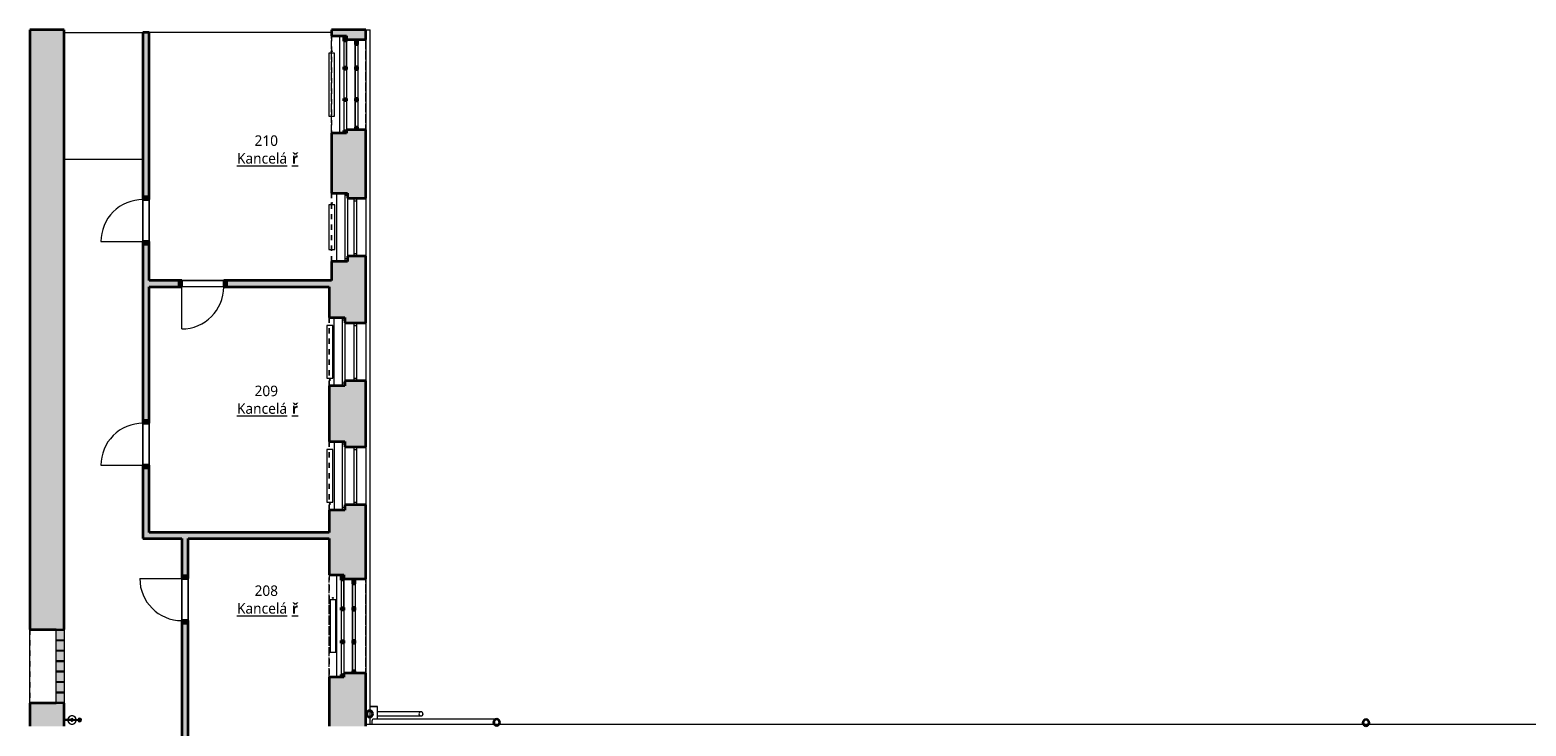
# Model space of a CAD drawing. Header units: metres. Extents: x -0.2 to 46.9, y -1.3 to 28.
# Tile 16 of 29: x -0.2 to 28.2, y 14.8 to 28. Entities that reach past the tile are written whole.
import ezdxf

# ---------------------------------------------------------------- set-up
doc = ezdxf.new("R2010")
doc.units = ezdxf.units.M
doc.linetypes.add('AV - Cerch_ 1 tecka 4mm', pattern=[0.006, 0.004, -0.001, 0, -0.001])
doc.layers.add('AV-MISTNOSTI', color=5, linetype='Continuous', lineweight=5, true_color=0x0000ff)
for name, color, linetype, lineweight in [('AV-SRAFY', 7, 'Continuous', 35), ('AV-STAVBA', 7, 'Continuous', 18), ('AV-VYBAVENI', 7, 'Continuous', 18)]:
    doc.layers.add(name, color=color, linetype=linetype, lineweight=lineweight)
doc.styles.add('Trebuchet MS_B', font='trebuc.ttf', dxfattribs={"height": 0.2})

# ---------------------------------------------------------------- blocks, each defined once
blk = doc.blocks.new('DO_1-P_Obl__členěné_1111_nadsvětlík - 800x2020_100-975161-2NP')
at = {"layer": 'AV-STAVBA', "color": 254, "true_color": 0xcccccc}
for p, q in [((-0.404, 0.73), (-0.404, -0.07)), ((-0.454, -0.19), (-0.404, -0.19)), ((-0.404, -0.07), (0.396, -0.07)), ((-0.404, -0.19), (-0.404, -0.07)), ((-0.404, -0.19), (0.396, -0.19)), ((0.396, -0.19), (0.396, -0.07)), ((0.396, -0.07), (0.396, -0.19)), ((0.396, -0.19), (0.446, -0.19))]:
    blk.add_line(p, q, dxfattribs=at)
at = {"layer": 'AV-STAVBA', "color": 254, "lineweight": 35, "true_color": 0xcccccc}
for p, q in [((-0.404, -0.07), (-0.454, -0.07)), ((-0.454, -0.07), (-0.454, -0.19)), ((-0.454, -0.19), (-0.404, -0.19)), ((-0.404, -0.19), (-0.404, -0.07)), ((0.446, -0.07), (0.396, -0.07)), ((0.396, -0.07), (0.396, -0.19)), ((0.396, -0.19), (0.446, -0.19)), ((0.446, -0.19), (0.446, -0.07))]:
    blk.add_line(p, q, dxfattribs=at)
at = {"layer": 'AV-STAVBA', "color": 254, "linetype": 'AV - Cerch_ 1 tecka 4mm', "true_color": 0xcccccc}
for p, q in [((-0.454, -0.19), (0.446, -0.19)), ((-0.404, -0.07), (0.396, -0.07)), ((-0.404, -0.19), (0.396, -0.19))]:
    blk.add_line(p, q, dxfattribs=at)
at = {"layer": 'AV-STAVBA', "color": 254, "true_color": 0xcccccc}
blk.add_arc((-0.404, -0.07), 0.8, 360, 90, dxfattribs=at)
blk = doc.blocks.new('DO_1-L_Obl__členěné_1111 - 800x2020_100-969883-2NP')
at = {"layer": 'AV-STAVBA', "color": 254, "true_color": 0xcccccc}
for p, q in [((0.4, 0.73), (0.4, -0.07)), ((-0.45, -0.19), (-0.4, -0.19)), ((-0.4, -0.07), (0.4, -0.07)), ((-0.4, -0.19), (-0.4, -0.07)), ((-0.4, -0.19), (0.4, -0.19)), ((0.4, -0.19), (0.4, -0.07)), ((0.4, -0.07), (0.4, -0.19)), ((0.4, -0.19), (0.45, -0.19))]:
    blk.add_line(p, q, dxfattribs=at)
at = {"layer": 'AV-STAVBA', "color": 254, "lineweight": 35, "true_color": 0xcccccc}
for p, q in [((-0.4, -0.07), (-0.45, -0.07)), ((-0.45, -0.07), (-0.45, -0.19)), ((-0.45, -0.19), (-0.4, -0.19)), ((-0.4, -0.19), (-0.4, -0.07)), ((0.45, -0.07), (0.4, -0.07)), ((0.4, -0.07), (0.4, -0.19)), ((0.4, -0.19), (0.45, -0.19)), ((0.45, -0.19), (0.45, -0.07))]:
    blk.add_line(p, q, dxfattribs=at)
at = {"layer": 'AV-STAVBA', "color": 254, "linetype": 'AV - Cerch_ 1 tecka 4mm', "true_color": 0xcccccc}
for p, q in [((-0.45, -0.19), (0.45, -0.19)), ((-0.4, -0.07), (0.4, -0.07)), ((-0.4, -0.19), (0.4, -0.19))]:
    blk.add_line(p, q, dxfattribs=at)
at = {"layer": 'AV-STAVBA', "color": 254, "true_color": 0xcccccc}
blk.add_arc((0.4, -0.07), 0.8, 90, 180, dxfattribs=at)
blk = doc.blocks.new('DO_1-L_Obl__členěné_1111_nadsvětlík - 800x2000-977328-2NP')
at = {"layer": 'AV-STAVBA', "color": 254, "true_color": 0xcccccc}
for p, q in [((0.396, 0.73), (0.396, -0.07)), ((-0.454, -0.19), (-0.404, -0.19)), ((-0.404, -0.07), (0.396, -0.07)), ((-0.404, -0.19), (-0.404, -0.07)), ((-0.404, -0.19), (0.396, -0.19)), ((0.396, -0.19), (0.396, -0.07)), ((0.396, -0.07), (0.396, -0.19)), ((0.396, -0.19), (0.446, -0.19))]:
    blk.add_line(p, q, dxfattribs=at)
at = {"layer": 'AV-STAVBA', "color": 254, "lineweight": 35, "true_color": 0xcccccc}
for p, q in [((-0.404, -0.07), (-0.454, -0.07)), ((-0.454, -0.07), (-0.454, -0.19)), ((-0.454, -0.19), (-0.404, -0.19)), ((-0.404, -0.19), (-0.404, -0.07)), ((0.446, -0.07), (0.396, -0.07)), ((0.396, -0.07), (0.396, -0.19)), ((0.396, -0.19), (0.446, -0.19)), ((0.446, -0.19), (0.446, -0.07))]:
    blk.add_line(p, q, dxfattribs=at)
at = {"layer": 'AV-STAVBA', "color": 254, "linetype": 'AV - Cerch_ 1 tecka 4mm', "true_color": 0xcccccc}
for p, q in [((-0.454, -0.19), (0.446, -0.19)), ((-0.404, -0.07), (0.396, -0.07)), ((-0.404, -0.19), (0.396, -0.19))]:
    blk.add_line(p, q, dxfattribs=at)
at = {"layer": 'AV-STAVBA', "color": 254, "true_color": 0xcccccc}
blk.add_arc((0.396, -0.07), 0.8, 90, 180, dxfattribs=at)
blk = doc.blocks.new('WI_Luxfery - 1400x1800-1175735-2NP')
at = {"layer": 'AV-STAVBA', "linetype": 'AV - Cerch_ 1 tecka 4mm', "true_color": 0xdbdbdb}
for points in [[(0.635, 0.325), (-0.765, 0.325), (-0.765, 0.175), (0.635, 0.175), (0.635, 0.289)], [(-0.755, 0.325), (-0.765, 0.325), (-0.765, 0.175), (-0.755, 0.175)], [(-0.556, 0.325), (-0.566, 0.325), (-0.566, 0.175), (-0.556, 0.175)], [(-0.358, 0.325), (-0.368, 0.325), (-0.368, 0.175), (-0.358, 0.175)], [(-0.159, 0.325), (-0.169, 0.325), (-0.169, 0.175), (-0.159, 0.175)], [(0.039, 0.325), (0.029, 0.325), (0.029, 0.175), (0.039, 0.175)], [(0.238, 0.325), (0.228, 0.325), (0.228, 0.175), (0.238, 0.175)], [(0.436, 0.325), (0.426, 0.325), (0.426, 0.175), (0.436, 0.175)], [(0.635, 0.325), (0.625, 0.325), (0.625, 0.175), (0.635, 0.175), (0.635, 0.289)]]:
    blk.add_hatch(color=254, dxfattribs=at).paths.add_polyline_path(points)
at = {"layer": 'AV-STAVBA', "color": 254, "true_color": 0xcccccc}
for p, q in [((-0.765, 0.175), (-0.765, 0.325)), ((-0.765, 0.325), (0.635, 0.325)), ((-0.765, 0.325), (-0.765, 0.175)), ((-0.755, 0.325), (-0.765, 0.325)), ((-0.755, 0.175), (-0.755, 0.325)), ((-0.566, 0.325), (-0.566, 0.175)), ((-0.556, 0.325), (-0.566, 0.325)), ((-0.556, 0.175), (-0.556, 0.325)), ((-0.368, 0.325), (-0.368, 0.175)), ((-0.358, 0.325), (-0.368, 0.325)), ((-0.358, 0.175), (-0.358, 0.325)), ((-0.169, 0.325), (-0.169, 0.175)), ((-0.159, 0.325), (-0.169, 0.325)), ((-0.159, 0.175), (-0.159, 0.325)), ((0.029, 0.325), (0.029, 0.175)), ((0.039, 0.325), (0.029, 0.325)), ((0.039, 0.175), (0.039, 0.325)), ((0.228, 0.325), (0.228, 0.175)), ((0.238, 0.325), (0.228, 0.325)), ((0.238, 0.175), (0.238, 0.325)), ((0.426, 0.325), (0.426, 0.175)), ((0.436, 0.325), (0.426, 0.325)), ((0.436, 0.175), (0.436, 0.325)), ((0.625, 0.325), (0.625, 0.175)), ((0.635, 0.325), (0.625, 0.325)), ((0.635, 0.325), (0.635, 0.175)), ((0.635, 0.175), (0.635, 0.325)), ((0.635, 0.175), (-0.765, 0.175)), ((-0.765, 0.175), (-0.755, 0.175)), ((-0.566, 0.175), (-0.556, 0.175)), ((-0.368, 0.175), (-0.358, 0.175)), ((-0.169, 0.175), (-0.159, 0.175)), ((0.029, 0.175), (0.039, 0.175)), ((0.228, 0.175), (0.238, 0.175)), ((0.426, 0.175), (0.436, 0.175)), ((0.625, 0.175), (0.635, 0.175))]:
    blk.add_line(p, q, dxfattribs=at)
at = {"layer": 'AV-STAVBA', "color": 254, "linetype": 'AV - Cerch_ 1 tecka 4mm', "true_color": 0xcccccc}
for p, q in [((-0.765, 0.325), (0.635, 0.325)), ((-0.765, -0.325), (0.635, -0.325))]:
    blk.add_line(p, q, dxfattribs=at)
blk = doc.blocks.new('WI_2-2_dvojité s příčlemi_bez středního sloupku - 1100x2000-1176506-2NP')
at = {"layer": 'AV-STAVBA', "color": 254, "linetype": 'AV - Cerch_ 1 tecka 4mm', "lineweight": 13, "true_color": 0xcccccc}
for p, q in [((-0.55, 0.35), (0.55, 0.35)), ((-0.65, -0.35), (0.65, -0.35))]:
    blk.add_line(p, q, dxfattribs=at)
at = {"layer": 'AV-STAVBA', "color": 254, "true_color": 0xcccccc}
for p, q in [((-0.55, 0.12), (-0.55, 0.17)), ((-0.55, 0.17), (0.55, 0.17)), ((-0.55, 0.12), (0.55, 0.12)), ((-0.5, 0.12), (-0.5, 0.17)), ((0.5, 0.12), (0.5, 0.17)), ((0.55, 0.12), (0.55, 0.17)), ((-0.65, -0.05), (-0.65, -0.1)), ((-0.65, -0.05), (0.65, -0.05)), ((-0.65, -0.1), (0.65, -0.1)), ((-0.6, -0.05), (-0.6, -0.1)), ((0.6, -0.05), (0.6, -0.1)), ((0.65, -0.05), (0.65, -0.1))]:
    blk.add_line(p, q, dxfattribs=at)
blk = doc.blocks.new('GM_Nika_obdélníková - 1300x690-1176920-2NP')
at = {"layer": 'AV-STAVBA', "color": 254, "linetype": 'AV - Cerch_ 1 tecka 4mm', "true_color": 0xcccccc}
blk.add_line((-0.65, 0.35), (0.65, 0.35), dxfattribs=at)
blk = doc.blocks.new('WI_2-2_dvojité s příčlemi_bez středního sloupku - 1100x2000-1177595-2NP')
at = {"layer": 'AV-STAVBA', "color": 254, "linetype": 'AV - Cerch_ 1 tecka 4mm', "lineweight": 13, "true_color": 0xcccccc}
for p, q in [((-0.55, 0.325), (0.55, 0.325)), ((-0.65, -0.325), (0.65, -0.325))]:
    blk.add_line(p, q, dxfattribs=at)
at = {"layer": 'AV-STAVBA', "color": 254, "true_color": 0xcccccc}
for p, q in [((-0.55, 0.095), (-0.55, 0.145)), ((-0.55, 0.145), (0.55, 0.145)), ((-0.55, 0.095), (0.55, 0.095)), ((-0.5, 0.095), (-0.5, 0.145)), ((0.5, 0.095), (0.5, 0.145)), ((0.55, 0.095), (0.55, 0.145)), ((-0.65, -0.025), (-0.65, -0.075)), ((-0.65, -0.025), (0.65, -0.025)), ((-0.65, -0.075), (0.65, -0.075)), ((-0.6, -0.025), (-0.6, -0.075)), ((0.6, -0.025), (0.6, -0.075)), ((0.65, -0.025), (0.65, -0.075))]:
    blk.add_line(p, q, dxfattribs=at)
blk = doc.blocks.new('GM_Nika_obdélníková - 1300x690-1177594-2NP')
at = {"layer": 'AV-STAVBA', "color": 254, "linetype": 'AV - Cerch_ 1 tecka 4mm', "true_color": 0xcccccc}
blk.add_line((-0.65, 0.325), (0.65, 0.325), dxfattribs=at)
blk = doc.blocks.new('WI_3-3_dvojité_s příčlemi - 1720x2300-1204611-2NP')
at = {"layer": 'AV-STAVBA', "color": 254, "linetype": 'AV - Cerch_ 1 tecka 4mm', "lineweight": 13, "true_color": 0xcccccc}
for p, q in [((0.925, 0.325), (-0.925, 0.325)), ((0.86, 0.325), (-0.86, 0.325)), ((-0.86, 0.325), (0.86, 0.325)), ((0.925, -0.325), (-0.925, -0.325)), ((-0.925, -0.325), (0.925, -0.325)), ((0.86, -0.325), (-0.86, -0.325))]:
    blk.add_line(p, q, dxfattribs=at)
at = {"layer": 'AV-STAVBA', "color": 254, "lineweight": 35, "true_color": 0xcccccc}
for p, q in [((-0.81, 0.175), (-0.86, 0.175)), ((-0.86, 0.125), (-0.81, 0.125)), ((-0.81, 0.125), (-0.81, 0.175)), ((-0.76, 0.175), (-0.81, 0.175)), ((-0.81, 0.175), (-0.81, 0.125)), ((-0.81, 0.125), (-0.76, 0.125)), ((-0.76, 0.125), (-0.76, 0.175)), ((-0.287, 0.175), (-0.337, 0.175)), ((-0.337, 0.175), (-0.337, 0.125)), ((-0.337, 0.125), (-0.287, 0.125)), ((-0.287, 0.125), (-0.287, 0.175)), ((0.312, 0.175), (0.262, 0.175)), ((0.262, 0.175), (0.262, 0.125)), ((0.262, 0.125), (0.312, 0.125)), ((0.312, 0.125), (0.312, 0.175)), ((0.86, 0.175), (0.81, 0.175)), ((0.81, 0.175), (0.81, 0.125)), ((0.81, 0.125), (0.86, 0.125)), ((-0.875, -0.095), (-0.925, -0.095)), ((-0.875, -0.045), (-0.875, -0.095)), ((-0.875, -0.095), (-0.875, -0.045)), ((-0.825, -0.095), (-0.875, -0.095)), ((-0.86, -0.045), (-0.825, -0.045)), ((-0.825, -0.045), (-0.825, -0.095)), ((-0.337, -0.095), (-0.337, -0.045)), ((-0.337, -0.045), (-0.287, -0.045)), ((-0.287, -0.095), (-0.337, -0.095)), ((-0.287, -0.045), (-0.287, -0.095)), ((0.262, -0.095), (0.262, -0.045)), ((0.262, -0.045), (0.312, -0.045)), ((0.312, -0.095), (0.262, -0.095)), ((0.312, -0.045), (0.312, -0.095)), ((0.875, -0.095), (0.875, -0.045)), ((0.925, -0.095), (0.875, -0.095))]:
    blk.add_line(p, q, dxfattribs=at)
at = {"layer": 'AV-STAVBA', "color": 254, "true_color": 0xcccccc}
for p, q in [((-0.86, 0.125), (-0.86, 0.175)), ((-0.86, 0.175), (0.86, 0.175)), ((-0.86, 0.125), (0.86, 0.125)), ((-0.81, 0.125), (-0.81, 0.175)), ((-0.76, 0.175), (-0.337, 0.175)), ((-0.337, 0.125), (-0.76, 0.125)), ((-0.287, 0.175), (0.262, 0.175)), ((0.262, 0.125), (-0.287, 0.125)), ((0.312, 0.175), (0.81, 0.175)), ((0.81, 0.125), (0.312, 0.125)), ((0.81, 0.125), (0.81, 0.175)), ((0.86, 0.125), (0.86, 0.175)), ((-0.925, -0.045), (-0.925, -0.095)), ((-0.925, -0.045), (0.925, -0.045)), ((-0.925, -0.095), (0.925, -0.095)), ((-0.875, -0.045), (-0.875, -0.095)), ((-0.337, -0.045), (-0.825, -0.045)), ((-0.825, -0.095), (-0.337, -0.095)), ((-0.287, -0.095), (0.262, -0.095)), ((0.312, -0.095), (0.875, -0.095)), ((0.875, -0.045), (0.875, -0.095)), ((0.925, -0.045), (0.925, -0.095))]:
    blk.add_line(p, q, dxfattribs=at)
blk = doc.blocks.new('GM_Nika_obdélníková - 1850x660-1185469-2NP')
at = {"layer": 'AV-STAVBA', "color": 254, "linetype": 'AV - Cerch_ 1 tecka 4mm', "true_color": 0xcccccc}
blk.add_line((-0.925, 0.325), (0.925, 0.325), dxfattribs=at)
blk = doc.blocks.new('WI_3-3_dvojité_s příčlemi - 1800x2300-1204608-2NP')
at = {"layer": 'AV-STAVBA', "color": 254, "linetype": 'AV - Cerch_ 1 tecka 4mm', "lineweight": 13, "true_color": 0xcccccc}
for p, q in [((0.975, 0.35), (-0.975, 0.35)), ((0.9, 0.35), (-0.9, 0.35)), ((-0.9, 0.35), (0.9, 0.35)), ((0.975, -0.35), (-0.975, -0.35)), ((-0.975, -0.35), (0.975, -0.35)), ((0.9, -0.35), (-0.9, -0.35))]:
    blk.add_line(p, q, dxfattribs=at)
at = {"layer": 'AV-STAVBA', "color": 254, "lineweight": 35, "true_color": 0xcccccc}
for p, q in [((-0.85, 0.15), (-0.9, 0.15)), ((-0.9, 0.1), (-0.85, 0.1)), ((-0.85, 0.1), (-0.85, 0.15)), ((-0.8, 0.15), (-0.85, 0.15)), ((-0.85, 0.15), (-0.85, 0.1)), ((-0.85, 0.1), (-0.8, 0.1)), ((-0.8, 0.1), (-0.8, 0.15)), ((-0.3, 0.15), (-0.35, 0.15)), ((-0.35, 0.15), (-0.35, 0.1)), ((-0.35, 0.1), (-0.3, 0.1)), ((-0.3, 0.1), (-0.3, 0.15)), ((0.325, 0.15), (0.275, 0.15)), ((0.275, 0.15), (0.275, 0.1)), ((0.275, 0.1), (0.325, 0.1)), ((0.325, 0.1), (0.325, 0.15)), ((0.9, 0.15), (0.85, 0.15)), ((0.85, 0.15), (0.85, 0.1)), ((0.85, 0.1), (0.9, 0.1)), ((-0.925, -0.12), (-0.975, -0.12)), ((-0.925, -0.07), (-0.925, -0.12)), ((-0.925, -0.12), (-0.925, -0.07)), ((-0.875, -0.12), (-0.925, -0.12)), ((-0.9, -0.07), (-0.875, -0.07)), ((-0.875, -0.07), (-0.875, -0.12)), ((-0.35, -0.12), (-0.35, -0.07)), ((-0.35, -0.07), (-0.3, -0.07)), ((-0.3, -0.12), (-0.35, -0.12)), ((-0.3, -0.07), (-0.3, -0.12)), ((0.275, -0.12), (0.275, -0.07)), ((0.275, -0.07), (0.325, -0.07)), ((0.325, -0.12), (0.275, -0.12)), ((0.325, -0.07), (0.325, -0.12)), ((0.925, -0.12), (0.925, -0.07)), ((0.975, -0.12), (0.925, -0.12))]:
    blk.add_line(p, q, dxfattribs=at)
at = {"layer": 'AV-STAVBA', "color": 254, "true_color": 0xcccccc}
for p, q in [((-0.9, 0.1), (-0.9, 0.15)), ((-0.9, 0.15), (0.9, 0.15)), ((-0.9, 0.1), (0.9, 0.1)), ((-0.85, 0.1), (-0.85, 0.15)), ((-0.8, 0.15), (-0.35, 0.15)), ((-0.35, 0.1), (-0.8, 0.1)), ((-0.3, 0.15), (0.275, 0.15)), ((0.275, 0.1), (-0.3, 0.1)), ((0.325, 0.15), (0.85, 0.15)), ((0.85, 0.1), (0.325, 0.1)), ((0.85, 0.1), (0.85, 0.15)), ((0.9, 0.1), (0.9, 0.15)), ((-0.975, -0.07), (-0.975, -0.12)), ((-0.975, -0.07), (0.975, -0.07)), ((-0.975, -0.12), (0.975, -0.12)), ((-0.925, -0.07), (-0.925, -0.12)), ((-0.35, -0.07), (-0.875, -0.07)), ((-0.875, -0.12), (-0.35, -0.12)), ((-0.3, -0.12), (0.275, -0.12)), ((0.325, -0.12), (0.925, -0.12)), ((0.925, -0.07), (0.925, -0.12)), ((0.975, -0.07), (0.975, -0.12))]:
    blk.add_line(p, q, dxfattribs=at)
blk = doc.blocks.new('GM_Nika_obdélníková - 1950x660-1192761-2NP')
at = {"layer": 'AV-STAVBA', "color": 254, "linetype": 'AV - Cerch_ 1 tecka 4mm', "true_color": 0xcccccc}
blk.add_line((-0.975, 0.35), (0.975, 0.35), dxfattribs=at)
blk = doc.blocks.new('GM_Dešťový svod_01 - GM_Dešťový svod_01-1503299-2NP')
at = {"layer": 'AV-STAVBA', "color": 254, "true_color": 0xcccccc}
blk.add_line((8.646, 14.883), (6.287, 14.883), dxfattribs=at)
at = {"layer": 'AV-STAVBA', "color": 254, "lineweight": 35, "true_color": 0xcccccc}
for radius, start, end in [(0.06, 0, 180), (0.06, 180, 0), (0.058, 0, 180), (0.058, 180, 0)]:
    blk.add_arc((8.646, 14.823), radius, start, end, dxfattribs=at)
at = {"layer": 'AV-STAVBA', "color": 254, "true_color": 0xcccccc}
for start_param, end_param in [(0, 1.570796), (1.570796, 2.183221)]:
    blk.add_ellipse((6.287, 14.823), major_axis=(0, 0.06), ratio=0.325568, start_param=start_param, end_param=end_param, dxfattribs=at)
for points, knots in [([(8.591, 14.847), (8.59, 14.844), (8.587, 14.837), (8.586, 14.828), (8.586, 14.823)], [0.8702188, 0.8702188, 0.8702188, 0.8702188, 0.9166667, 1, 1, 1, 1]), ([(8.586, 14.823), (8.586, 14.818), (8.587, 14.81), (8.59, 14.802), (8.591, 14.799)], [0, 0, 0, 0, 0.0833333, 0.1297812, 0.1297812, 0.1297812, 0.1297812]), ([(8.607, 14.869), (8.606, 14.868), (8.603, 14.865), (8.598, 14.86), (8.595, 14.855), (8.593, 14.851), (8.593, 14.851)], [0.7250892, 0.7250892, 0.7250892, 0.7250892, 0.75, 0.7916667, 0.8333333, 0.8493649, 0.8493649, 0.8493649, 0.8493649]), ([(8.608, 14.867), (8.609, 14.868), (8.61, 14.869), (8.612, 14.87), (8.612, 14.87)], [0.27491083, 0.27491083, 0.27491083, 0.27491083, 0.29166667, 0.29851886, 0.29851886, 0.29851886, 0.29851886]), ([(8.632, 14.882), (8.632, 14.881), (8.63, 14.881), (8.627, 14.88), (8.622, 14.878), (8.616, 14.876), (8.612, 14.873), (8.611, 14.872)], [0.5747034, 0.5747034, 0.5747034, 0.5747034, 0.5833333, 0.6041667, 0.625, 0.6666667, 0.7014811, 0.7014811, 0.7014811, 0.7014811]), ([(8.658, 14.882), (8.656, 14.882), (8.653, 14.883), (8.647, 14.883), (8.642, 14.883), (8.638, 14.883), (8.636, 14.882), (8.635, 14.882)], [0.4386826, 0.4386826, 0.4386826, 0.4386826, 0.4583333, 0.5, 0.5208333, 0.5416667, 0.5613174, 0.5613174, 0.5613174, 0.5613174]), ([(8.682, 14.872), (8.68, 14.873), (8.676, 14.876), (8.669, 14.879), (8.664, 14.881), (8.661, 14.881), (8.66, 14.882)], [0.2985189, 0.2985189, 0.2985189, 0.2985189, 0.3333333, 0.375, 0.4166667, 0.4244677, 0.4244677, 0.4244677, 0.4244677]), ([(8.68, 14.87), (8.681, 14.87), (8.682, 14.869), (8.683, 14.868), (8.684, 14.867)], [0.70148114, 0.70148114, 0.70148114, 0.70148114, 0.70833333, 0.72508917, 0.72508917, 0.72508917, 0.72508917]), ([(8.7, 14.851), (8.699, 14.851), (8.697, 14.855), (8.694, 14.86), (8.689, 14.865), (8.686, 14.868), (8.685, 14.869)], [0.1506351, 0.1506351, 0.1506351, 0.1506351, 0.1666667, 0.2083333, 0.25, 0.2749108, 0.2749108, 0.2749108, 0.2749108]), ([(8.706, 14.823), (8.706, 14.828), (8.705, 14.837), (8.702, 14.844), (8.701, 14.847)], [0, 0, 0, 0, 0.0833333, 0.1297812, 0.1297812, 0.1297812, 0.1297812]), ([(8.701, 14.799), (8.702, 14.802), (8.705, 14.81), (8.706, 14.818), (8.706, 14.823)], [0.8702188, 0.8702188, 0.8702188, 0.8702188, 0.9166667, 1, 1, 1, 1]), ([(8.593, 14.796), (8.593, 14.795), (8.595, 14.793), (8.596, 14.79), (8.597, 14.789)], [0.15063513, 0.15063513, 0.15063513, 0.15063513, 0.16666667, 0.19494079, 0.19494079, 0.19494079, 0.19494079]), ([(8.695, 14.789), (8.696, 14.79), (8.698, 14.793), (8.699, 14.795), (8.7, 14.796)], [0.80505921, 0.80505921, 0.80505921, 0.80505921, 0.83333333, 0.84936487, 0.84936487, 0.84936487, 0.84936487])]:
    blk.add_open_spline(points, degree=3, knots=knots, dxfattribs=at)
for points in [[(8.593, 14.846), (8.593, 14.847), (8.594, 14.849), (8.595, 14.85)], [(8.633, 14.88), (8.633, 14.88), (8.634, 14.88), (8.635, 14.88)], [(8.657, 14.88), (8.658, 14.88), (8.659, 14.88), (8.66, 14.88)], [(8.698, 14.85), (8.698, 14.849), (8.699, 14.847), (8.699, 14.846)], [(8.595, 14.797), (8.594, 14.798), (8.593, 14.799), (8.593, 14.8)], [(8.699, 14.8), (8.699, 14.799), (8.698, 14.798), (8.698, 14.797)]]:
    blk.add_open_spline(points, degree=3, dxfattribs=at)
blk = doc.blocks.new('GM_Dešťový svod_02 - GM_Dešťový svod_02-1503358-2NP')
at = {"layer": 'AV-STAVBA', "color": 254, "true_color": 0xcccccc}
for p, q in [((6.375, 15.128), (6.235, 15.128)), ((6.235, 15.123), (6.37, 15.123)), ((6.37, 15.123), (6.37, 14.883)), ((6.375, 14.883), (6.375, 15.128)), ((7.205, 15.025), (6.375, 15.025)), ((6.375, 14.945), (7.205, 14.945))]:
    blk.add_line(p, q, dxfattribs=at)
at = {"layer": 'AV-STAVBA', "color": 254, "lineweight": 35, "true_color": 0xcccccc}
for radius, start, end in [(0.06, 0, 180), (0.06, 180, 0), (0.058, 0, 180), (0.058, 180, 0)]:
    blk.add_arc((6.23, 14.985), radius, start, end, dxfattribs=at)
at = {"layer": 'AV-STAVBA', "color": 254, "true_color": 0xcccccc}
for radius, start, end in [(0.04, 0, 180), (0.04, 180, 0), (0.038, 0, 180), (0.038, 180, 0)]:
    blk.add_arc((7.205, 14.985), radius, start, end, dxfattribs=at)
blk = doc.blocks.new('GM_Dešťový svod_03 - GM_Dešťový svod_03-1503405-2NP')
at = {"layer": 'AV-STAVBA', "color": 254, "lineweight": 35, "true_color": 0xcccccc}
for radius, start, end in [(0.06, 90, 270), (0.058, 90, 270), (0.06, 270, 90), (0.058, 270, 90)]:
    blk.add_arc((25.184, 14.817), radius, start, end, dxfattribs=at)
blk = doc.blocks.new('GM_Hasicí přístroj - Hasici pristroj-1546942-2NP')
at = {"layer": 'AV-STAVBA', "color": 254, "lineweight": 13, "true_color": 0xcccccc}
for p, q in [((-0.042, 0.004), (-0.101, 0.004)), ((-0.042, 0.011), (0.058, 0.011)), ((-0.042, 0.011), (-0.042, -0.014)), ((0.058, 0.011), (0.06, 0.011)), ((0.058, 0.011), (0.058, -0.014)), ((0.06, 0.011), (0.098, 0.011)), ((0.06, 0.011), (0.06, -0.014)), ((0.098, 0.011), (0.098, -0.014)), ((-0.101, -0.006), (-0.042, -0.006)), ((0.058, -0.014), (-0.042, -0.014)), ((0.06, -0.014), (0.058, -0.014)), ((0.098, -0.014), (0.06, -0.014))]:
    blk.add_line(p, q, dxfattribs=at)
at = {"layer": 'AV-STAVBA', "color": 254, "lineweight": 13, "true_color": 0xcccccc, "flags": 128}
for points in [[(-0.101, 0.004), (-0.103, 0.004), (-0.106, 0.004), (-0.109, 0.004), (-0.112, 0.004), (-0.115, 0.004), (-0.118, 0.004), (-0.121, 0.004), (-0.123, 0.004), (-0.126, 0.004), (-0.129, 0.004), (-0.131, 0.004), (-0.134, 0.004), (-0.137, 0.004), (-0.139, 0.004), (-0.142, 0.004), (-0.144, 0.004), (-0.147, 0.004), (-0.149, 0.004), (-0.151, 0.004), (-0.153, 0.004), (-0.156, 0.004), (-0.158, 0.004), (-0.16, 0.004), (-0.162, 0.004), (-0.163, 0.004), (-0.165, 0.004), (-0.167, 0.004), (-0.168, 0.004), (-0.17, 0.004), (-0.171, 0.004), (-0.171, 0.004)], [(-0.171, -0.006), (-0.17, -0.006), (-0.169, -0.006), (-0.167, -0.006), (-0.166, -0.006), (-0.164, -0.006), (-0.162, -0.006), (-0.16, -0.006), (-0.158, -0.006), (-0.156, -0.006), (-0.154, -0.006), (-0.152, -0.006), (-0.15, -0.006), (-0.148, -0.006), (-0.145, -0.006), (-0.143, -0.006), (-0.14, -0.006), (-0.138, -0.006), (-0.135, -0.006), (-0.133, -0.006), (-0.13, -0.006), (-0.127, -0.006), (-0.124, -0.006), (-0.122, -0.006), (-0.119, -0.006), (-0.116, -0.006), (-0.113, -0.006), (-0.11, -0.006), (-0.107, -0.006), (-0.105, -0.006), (-0.102, -0.006), (-0.101, -0.006)]]:
    blk.add_lwpolyline(points, dxfattribs=at)
at = {"layer": 'AV-STAVBA', "color": 254, "lineweight": 13, "true_color": 0xcccccc}
for centre, radius, start, end in [((-0.177, -0.001), 0.035, 7.2375, 180), ((-0.176, -0.001), 0.015, 18.6492, 180), ((-0.176, -0.001), 0.015, 165, 180), ((-0.176, -0.001), 0.015, 105, 134.9362), ((-0.171, -0.001), 0.005, 150, 180), ((-0.171, -0.001), 0.005, 90, 120), ((-0.176, -0.001), 0.015, 45.0638, 75), ((-0.176, -0.001), 0.015, 18.6492, 44.9362), ((-0.031, -0.001), 0.08, 90, 176.3766), ((-0.031, -0.001), 0.08, 159.9713, 176.4282), ((-0.031, -0.001), 0.08, 114.9713, 155.0287), ((-0.031, -0.001), 0.08, 90, 110.0287), ((-0.031, -0.001), 0.025, 90, 169.2003), ((-0.031, -0.001), 0.08, 69.9713, 90), ((-0.031, -0.001), 0.08, 9.1868, 90), ((-0.031, -0.001), 0.025, 30, 90), ((-0.031, -0.001), 0.08, 24.9713, 65.0287), ((-0.031, -0.001), 0.08, 9.0556, 20.0287), ((-0.177, -0.001), 0.035, 180, 351.9689), ((-0.176, -0.001), 0.015, 174.9501, 180), ((-0.176, -0.001), 0.015, 180, 185.0499), ((-0.176, -0.001), 0.015, 180, 224.9362), ((-0.176, -0.001), 0.015, 180, 341.9765), ((-0.176, -0.001), 0.015, 240, 270), ((-0.171, -0.001), 0.005, 180, 210), ((-0.171, -0.001), 0.005, 240, 285), ((-0.176, -0.001), 0.015, 330, 341.9765), ((-0.031, -0.001), 0.08, 183.5619, 200.0287), ((-0.031, -0.001), 0.08, 183.6137, 270), ((-0.031, -0.001), 0.08, 204.9713, 245.0287), ((-0.031, -0.001), 0.08, 249.9713, 270), ((-0.031, -0.001), 0.025, 190.7995, 270), ((-0.031, -0.001), 0.08, 270, 350.8132), ((-0.031, -0.001), 0.025, 270, 330), ((-0.031, -0.001), 0.08, 270, 290.0287), ((-0.031, -0.001), 0.08, 294.9713, 335.0287), ((-0.031, -0.001), 0.08, 339.9713, 350.9444)]:
    blk.add_arc(centre, radius, start, end, dxfattribs=at)
for points, knots in [([(-0.176, -0.001), (-0.176, -0.001), (-0.176, 0), (-0.175, 0.002), (-0.174, 0.003), (-0.173, 0.003), (-0.173, 0.003), (-0.172, 0.003)], [0, 0, 0, 0, 0.1111111, 0.2222222, 0.3333333, 0.3888889, 0.4444444, 0.4444444, 0.4444444, 0.4444444]), ([(-0.169, -0.006), (-0.169, -0.006), (-0.17, -0.006), (-0.171, -0.006), (-0.171, -0.006), (-0.172, -0.006), (-0.173, -0.006), (-0.174, -0.006), (-0.175, -0.005), (-0.176, -0.003), (-0.176, -0.002), (-0.176, -0.001)], [0.3333333, 0.3333333, 0.3333333, 0.3333333, 0.3888889, 0.4444444, 0.5, 0.5555556, 0.6111111, 0.6666667, 0.7777778, 0.8888889, 1, 1, 1, 1])]:
    blk.add_open_spline(points, degree=3, knots=knots, dxfattribs=at)
for points in [[(-0.1, -0.001), (-0.1, -0.001), (-0.1, 0), (-0.1, 0.002), (-0.101, 0.003), (-0.101, 0.003), (-0.101, 0.003)], [(-0.101, -0.006), (-0.101, -0.006), (-0.101, -0.006), (-0.1, -0.005), (-0.1, -0.003), (-0.1, -0.002), (-0.1, -0.001)]]:
    blk.add_open_spline(points, degree=3, dxfattribs=at)
blk = doc.blocks.new('Řísma 2NP_ vnitroblok - Řísma 2NP_ vnitroblok-1646675-2NP')
at = {"layer": 'AV-STAVBA', "color": 254, "true_color": 0xcccccc}
for p, q in [((6.155, 14.789), (8.599, 14.789)), ((8.601, 14.789), (8.691, 14.789)), ((8.694, 14.789), (25.132, 14.789)), ((25.134, 14.789), (25.233, 14.789)), ((25.235, 14.789), (39.765, 14.789))]:
    blk.add_line(p, q, dxfattribs=at)
blk = doc.blocks.new('Římsa vnitroblok - Římsa vnitroblok-1647102-2NP')
at = {"layer": 'AV-STAVBA', "color": 254, "true_color": 0xcccccc}
for p, q in [((6.155, 27.996), (6.235, 27.996)), ((6.235, 15.044), (6.235, 27.996)), ((6.235, 14.929), (6.235, 15.042)), ((6.235, 14.789), (6.235, 14.927))]:
    blk.add_line(p, q, dxfattribs=at)
blk = doc.blocks.new('D0089 - 1514 - OÚPSŘ_Benešova_rvt-1-2NP')
at = {"layer": 'AV-SRAFY', "lineweight": 18, "true_color": 0xcccccc}
h = blk.add_hatch(color=254, dxfattribs=at)
h.paths.add_polyline_path([(-0.235, 14.748), (0.415, 14.748), (0.415, 15.188), (-0.235, 15.188)])
h.paths.add_polyline_path([(-0.235, 16.588), (0.415, 16.588), (0.415, 27.996), (-0.235, 27.996), (-0.235, 18.223)])
h = blk.add_hatch(color=254, dxfattribs=at)
h.paths.add_polyline_path([(1.915, 18.438), (2.035, 18.438), (2.035, 19.663), (1.915, 19.663)])
h.paths.add_polyline_path([(1.915, 20.563), (2.035, 20.563), (2.035, 23.918), (1.915, 23.918), (1.915, 21.112)])
h.paths.add_polyline_path([(1.915, 24.818), (2.035, 24.818), (2.035, 27.946), (1.915, 27.946), (1.915, 26.888)])
h = blk.add_hatch(color=254, dxfattribs=at)
h.paths.add_polyline_path([(5.505, 23.228), (6.155, 23.228), (6.155, 23.693), (5.805, 23.693), (5.805, 23.593), (5.505, 23.593)])
h.paths.add_polyline_path([(5.805, 24.793), (6.155, 24.793), (6.155, 26.096), (5.785, 26.096), (5.785, 26.031), (5.505, 26.031), (5.505, 24.893), (5.805, 24.893)])
h.paths.add_polyline_path([(6.155, 27.816), (6.155, 27.996), (5.505, 27.996), (5.505, 27.881), (5.785, 27.881), (5.785, 27.816)])
h = blk.add_hatch(color=254, dxfattribs=at)
h.paths.add_polyline_path([(5.455, 23.108), (5.455, 23.228), (3.502, 23.228), (3.502, 23.108)])
h.paths.add_polyline_path([(2.035, 23.108), (2.602, 23.108), (2.602, 23.228), (2.035, 23.228)])
h = blk.add_hatch(color=254, dxfattribs=at)
h.paths.add_polyline_path([(5.915, 14.748), (6.155, 14.748), (6.155, 15.756), (5.735, 15.756), (5.735, 15.681), (5.455, 15.681), (5.455, 14.748)])
h.paths.add_polyline_path([(5.735, 17.556), (6.155, 17.556), (6.155, 18.963), (5.755, 18.963), (5.755, 18.863), (5.455, 18.863), (5.455, 17.631), (5.735, 17.631)])
h.paths.add_polyline_path([(6.155, 20.063), (6.155, 21.323), (5.755, 21.323), (5.755, 21.223), (5.455, 21.223), (5.455, 20.163), (5.755, 20.163), (5.755, 20.063)])
h.paths.add_polyline_path([(5.755, 22.423), (6.155, 22.423), (6.155, 23.228), (5.455, 23.228), (5.455, 22.523), (5.755, 22.523)])
blk.add_hatch(color=254, dxfattribs=at).paths.add_polyline_path([(5.455, 18.318), (5.455, 18.438), (1.915, 18.438), (1.915, 18.318), (3.399, 18.318)])
h = blk.add_hatch(color=254, dxfattribs=at)
h.paths.add_polyline_path([(2.775, 9.988), (2.775, 10.771), (2.655, 10.771), (2.655, 9.988)])
h.paths.add_polyline_path([(2.775, 11.671), (2.775, 13.348), (2.655, 13.348), (2.655, 11.671)])
h.paths.add_polyline_path([(2.655, 14.248), (2.775, 14.248), (2.775, 16.708), (2.655, 16.708), (2.655, 15.335)])
h.paths.add_polyline_path([(2.775, 17.608), (2.775, 18.318), (2.655, 18.318), (2.655, 17.608)])
at = {"layer": 'AV-STAVBA', "color": 254, "lineweight": 35, "true_color": 0xcccccc}
for p, q in [((0.415, 27.996), (-0.235, 27.996)), ((-0.235, 27.996), (-0.235, 16.588)), ((0.415, 16.588), (0.415, 27.996)), ((2.035, 27.946), (1.915, 27.946)), ((1.915, 27.946), (1.915, 24.818)), ((2.035, 24.818), (2.035, 27.946)), ((6.155, 27.996), (5.505, 27.996)), ((5.505, 27.996), (5.505, 27.881)), ((6.155, 27.816), (6.155, 27.996)), ((5.505, 27.881), (5.785, 27.881)), ((5.785, 27.881), (5.785, 27.816)), ((5.785, 27.816), (6.155, 27.816)), ((5.785, 26.031), (5.505, 26.031)), ((5.505, 26.031), (5.505, 24.893)), ((6.155, 26.096), (5.785, 26.096)), ((5.785, 26.096), (5.785, 26.031)), ((6.155, 24.793), (6.155, 26.096)), ((1.915, 24.818), (2.035, 24.818)), ((5.505, 24.893), (5.805, 24.893)), ((5.805, 24.893), (5.805, 24.793)), ((5.805, 24.793), (6.155, 24.793)), ((2.035, 23.918), (1.915, 23.918)), ((1.915, 23.918), (1.915, 20.563)), ((2.035, 23.228), (2.035, 23.918)), ((6.155, 23.693), (5.805, 23.693)), ((5.805, 23.693), (5.805, 23.593)), ((6.155, 23.228), (6.155, 23.693)), ((5.805, 23.593), (5.505, 23.593)), ((5.505, 23.593), (5.505, 23.228)), ((2.602, 23.228), (2.035, 23.228)), ((2.035, 20.563), (2.035, 23.108)), ((2.035, 23.108), (2.602, 23.108)), ((2.602, 23.108), (2.602, 23.228)), ((5.455, 23.228), (3.502, 23.228)), ((3.502, 23.228), (3.502, 23.108)), ((3.502, 23.108), (5.455, 23.108)), ((5.505, 23.228), (5.455, 23.228)), ((5.455, 23.108), (5.455, 22.523)), ((6.155, 22.423), (6.155, 23.228)), ((5.455, 22.523), (5.755, 22.523)), ((5.755, 22.523), (5.755, 22.423)), ((5.755, 22.423), (6.155, 22.423)), ((5.755, 21.223), (5.455, 21.223)), ((5.455, 21.223), (5.455, 20.163)), ((6.155, 21.323), (5.755, 21.323)), ((5.755, 21.323), (5.755, 21.223)), ((6.155, 20.063), (6.155, 21.323)), ((1.915, 20.563), (2.035, 20.563)), ((5.455, 20.163), (5.755, 20.163)), ((5.755, 20.163), (5.755, 20.063)), ((5.755, 20.063), (6.155, 20.063)), ((2.035, 19.663), (1.915, 19.663)), ((1.915, 19.663), (1.915, 18.438)), ((2.035, 18.438), (2.035, 19.663)), ((5.755, 18.863), (5.455, 18.863)), ((5.455, 18.863), (5.455, 18.438)), ((6.155, 18.963), (5.755, 18.963)), ((5.755, 18.963), (5.755, 18.863)), ((6.155, 17.556), (6.155, 18.963)), ((1.915, 18.438), (1.915, 18.318)), ((1.915, 18.318), (2.655, 18.318)), ((5.455, 18.438), (2.035, 18.438)), ((2.655, 18.318), (2.655, 17.608)), ((2.775, 18.318), (5.455, 18.318)), ((2.775, 17.608), (2.775, 18.318)), ((5.455, 18.318), (5.455, 17.631)), ((2.655, 17.608), (2.775, 17.608)), ((5.455, 17.631), (5.735, 17.631)), ((5.735, 17.631), (5.735, 17.556)), ((5.735, 17.556), (6.155, 17.556)), ((-0.235, 16.588), (0.265, 16.588)), ((2.775, 16.708), (2.655, 16.708)), ((2.655, 16.708), (2.655, 14.248)), ((2.775, 14.378), (2.775, 16.708)), ((5.735, 15.681), (5.455, 15.681)), ((5.455, 15.681), (5.455, 14.748)), ((6.155, 15.756), (5.735, 15.756)), ((5.735, 15.756), (5.735, 15.681)), ((6.155, 14.748), (6.155, 15.756)), ((0.265, 15.188), (-0.235, 15.188)), ((-0.235, 15.188), (-0.235, 14.748)), ((0.415, 14.748), (0.415, 15.188))]:
    blk.add_line(p, q, dxfattribs=at)
at = {"layer": 'AV-STAVBA', "color": 254, "true_color": 0xcccccc}
for p, q in [((0.415, 27.946), (1.915, 27.946)), ((5.505, 27.946), (2.035, 27.946)), ((5.655, 27.881), (5.655, 26.031)), ((5.785, 27.781), (5.785, 27.292)), ((6.155, 27.816), (6.155, 26.096)), ((5.785, 27.242), (5.785, 26.694)), ((5.785, 26.644), (5.785, 26.096)), ((1.915, 25.528), (0.415, 25.528)), ((1.915, 24.768), (1.915, 23.968)), ((2.035, 24.768), (2.035, 23.968)), ((5.605, 23.593), (5.605, 24.893)), ((5.805, 24.793), (5.805, 23.693)), ((6.155, 24.793), (6.155, 23.693)), ((2.652, 23.228), (3.452, 23.228)), ((3.452, 23.108), (2.652, 23.108)), ((5.555, 21.223), (5.555, 22.523)), ((5.755, 22.423), (5.755, 21.323)), ((6.155, 22.423), (6.155, 21.323)), ((1.915, 20.513), (1.915, 19.713)), ((2.035, 20.513), (2.035, 19.713)), ((5.555, 20.163), (5.555, 18.863)), ((5.755, 20.063), (5.755, 18.963)), ((6.155, 20.063), (6.155, 18.963)), ((2.655, 17.558), (2.655, 16.758)), ((2.775, 17.558), (2.775, 16.758)), ((5.605, 15.681), (5.605, 17.631)), ((5.735, 17.531), (5.735, 17.006)), ((6.155, 17.556), (6.155, 15.756)), ((5.735, 16.956), (5.735, 16.381)), ((-0.235, 15.188), (-0.235, 16.588)), ((5.735, 16.331), (5.735, 15.756))]:
    blk.add_line(p, q, dxfattribs=at)
at = {"layer": 'AV-STAVBA', "color": 254, "lineweight": 18, "true_color": 0xcccccc}
for name in ['Římsa vnitroblok - Římsa vnitroblok-1647102-2NP', 'GM_Dešťový svod_02 - GM_Dešťový svod_02-1503358-2NP', 'GM_Dešťový svod_01 - GM_Dešťový svod_01-1503299-2NP', 'GM_Dešťový svod_03 - GM_Dešťový svod_03-1503405-2NP', 'Řísma 2NP_ vnitroblok - Řísma 2NP_ vnitroblok-1646675-2NP']:
    blk.add_blockref(name, (0, 0), dxfattribs=at)
for name, p, rotation in [('WI_3-3_dvojité_s příčlemi - 1720x2300-1204611-2NP', (5.83, 26.956), 269.9999999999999), ('GM_Nika_obdélníková - 1850x660-1185469-2NP', (5.83, 26.956), 89.99999999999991), ('DO_1-P_Obl__členěné_1111_nadsvětlík - 800x2020_100-975161-2NP', (1.845, 24.373), 89.99999999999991), ('WI_2-2_dvojité s příčlemi_bez středního sloupku - 1100x2000-1177595-2NP', (5.83, 24.243), 269.9999999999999), ('GM_Nika_obdélníková - 1300x690-1177594-2NP', (5.83, 24.243), 89.99999999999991), ('DO_1-L_Obl__členěné_1111 - 800x2020_100-969883-2NP', (3.052, 23.038), 180), ('WI_2-2_dvojité s příčlemi_bez středního sloupku - 1100x2000-1176506-2NP', (5.805, 21.873), 269.9999999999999), ('GM_Nika_obdélníková - 1300x690-1176920-2NP', (5.805, 21.873), 89.99999999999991), ('DO_1-P_Obl__členěné_1111_nadsvětlík - 800x2020_100-975161-2NP', (1.845, 20.117), 89.99999999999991), ('WI_2-2_dvojité s příčlemi_bez středního sloupku - 1100x2000-1176506-2NP', (5.805, 19.513), 269.9999999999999), ('GM_Nika_obdélníková - 1300x690-1176920-2NP', (5.805, 19.513), 89.99999999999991), ('DO_1-L_Obl__členěné_1111_nadsvětlík - 800x2000-977328-2NP', (2.585, 17.163), 89.99999999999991), ('WI_3-3_dvojité_s příčlemi - 1800x2300-1204608-2NP', (5.805, 16.656), 269.9999999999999), ('GM_Nika_obdélníková - 1950x660-1192761-2NP', (5.805, 16.656), 89.99999999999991), ('WI_Luxfery - 1400x1800-1175735-2NP', (0.09, 15.823), 269.9999999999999), ('GM_Hasicí přístroj - Hasici pristroj-1546942-2NP', (0.535, 14.868), 180)]:
    blk.add_blockref(name, p, dxfattribs=dict(at, rotation=rotation))
blk = doc.blocks.new('PF_Žebrový radiátor - 1000x400_23-863065-2NP')
at = {"layer": 'AV-VYBAVENI', "color": 5, "true_color": 0x0000ff}
for p, q in [((-0.5, 0.055), (-0.5, -0.055)), ((0.5, 0.055), (-0.5, 0.055)), ((0.5, -0.055), (0.5, 0.055)), ((-0.5, -0.055), (0.5, -0.055))]:
    blk.add_line(p, q, dxfattribs=at)
blk.add_circle((0.535, 0), 0.01, dxfattribs=at)
blk = doc.blocks.new('PF_Žebrový radiátor - 850x400_23-862828-2NP')
at = {"layer": 'AV-VYBAVENI', "color": 5, "true_color": 0x0000ff}
for p, q in [((-0.425, 0.055), (-0.425, -0.055)), ((0.425, 0.055), (-0.425, 0.055)), ((0.425, -0.055), (0.425, 0.055)), ((-0.425, -0.055), (0.425, -0.055))]:
    blk.add_line(p, q, dxfattribs=at)
blk.add_circle((0.46, 0), 0.01, dxfattribs=at)
blk = doc.blocks.new('PF_Žebrový radiátor - 1200x400_23-863721-2NP')
at = {"layer": 'AV-VYBAVENI', "color": 5, "true_color": 0x0000ff}
for p, q in [((-0.6, 0.055), (-0.6, -0.055)), ((0.6, 0.055), (-0.6, 0.055)), ((0.6, -0.055), (0.6, 0.055)), ((-0.6, -0.055), (0.6, -0.055))]:
    blk.add_line(p, q, dxfattribs=at)
blk.add_circle((0.635, 0), 0.01, dxfattribs=at)

msp = doc.modelspace()

# ---------------------------------------------------------------- block references
at = {"lineweight": 5}
msp.add_blockref('D0089 - 1514 - OÚPSŘ_Benešova_rvt-1-2NP', (0, 0), dxfattribs=at)
at = {"layer": 'AV-VYBAVENI', "color": 5, "true_color": 0x0000ff}
for name, p, rotation in [('PF_Žebrový radiátor - 1200x400_23-863721-2NP', (5.505, 26.956), 89.99999999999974), ('PF_Žebrový radiátor - 850x400_23-862828-2NP', (5.508, 24.243), 89.9999999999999), ('PF_Žebrový radiátor - 1000x400_23-863065-2NP', (5.47, 21.873), 269.9999999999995), ('PF_Žebrový radiátor - 1000x400_23-863065-2NP', (5.47, 19.513), 269.9999999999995), ('PF_Žebrový radiátor - 1000x400_23-863065-2NP', (5.53, 16.656), 89.99999999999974)]:
    msp.add_blockref(name, p, dxfattribs=dict(at, rotation=rotation))

# ---------------------------------------------------------------- texts
at = {"layer": 'AV-MISTNOSTI', "char_height": 0.2, "attachment_point": 1, "style": 'Trebuchet MS_B'}
for s, insert, width in [('210', (4.038, 25.99), 0.60127), ('\\LKancelá', (3.704, 25.653), 1.26667), ('\\L\\fTrebuchet MS|b1|i0|c238|p34|;\\Lř', (4.749, 25.653), 0.1443), ('209', (4.038, 21.229), 0.60127), ('\\LKancelá', (3.704, 20.893), 1.26667), ('\\L\\fTrebuchet MS|b1|i0|c238|p34|;\\Lř', (4.749, 20.893), 0.1443), ('208', (4.038, 17.428), 0.60127), ('\\LKancelá', (3.704, 17.092), 1.26667), ('\\L\\fTrebuchet MS|b1|i0|c238|p34|;\\Lř', (4.749, 17.092), 0.1443)]:
    msp.add_mtext(s, dxfattribs=dict(at, insert=insert, width=width))

doc.saveas('drawing.dxf')
